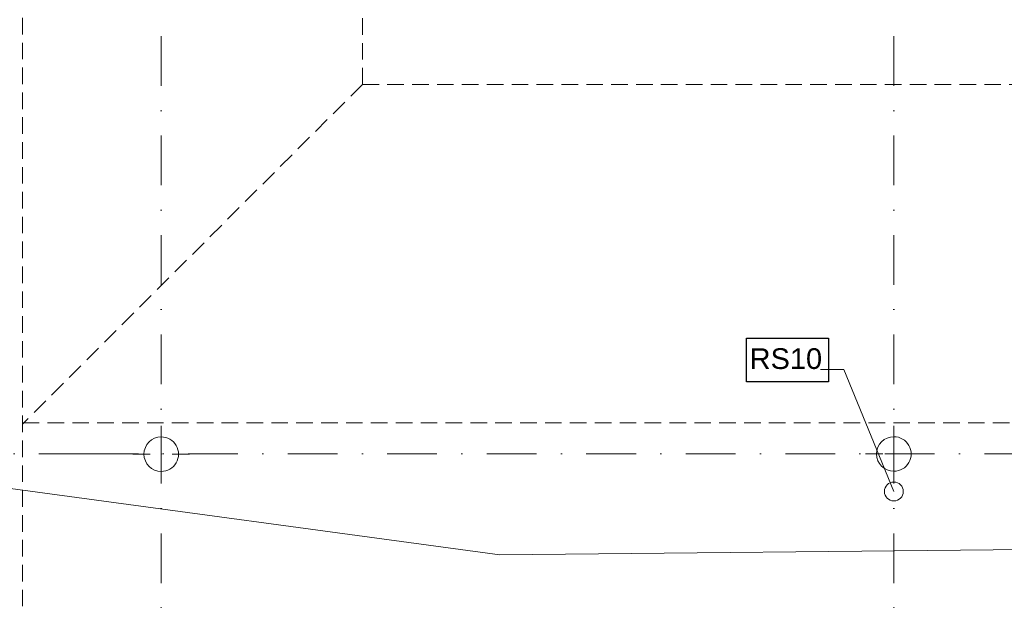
# Model space of a CAD drawing. Header units: millimetres. Extents: x -68772 to 137055, y -73300 to 19650.
# Tile 18 of 212: x 22533 to 29657, y -50676 to -46472. Entities that reach past the tile are written whole.
import ezdxf

# ---------------------------------------------------------------- set-up
doc = ezdxf.new("R2010")
doc.units = ezdxf.units.MM
doc.header["$MEASUREMENT"] = 0
doc.linetypes.add('Kropki i Kreski', pattern=[720, 360, -180, 0, -180])
doc.linetypes.add('Przerywana gęsta', pattern=[180, 120, -60])
for name, color, linetype, lineweight in [('Nowe_430-K Słupy_Nr_pióra__1', 7, 'Continuous', 18), ('Nowe_430-K Słupy_Nr_pióra__7', 7, 'Continuous', 5), ('Nowe_810-G Ogólne_Nr_pióra__1', 7, 'Continuous', 18), ('Nowe_inny_obiekt_trwale_zwiazany_z_b_Nr_pióra__138', 138, 'Continuous', 18), ('Nowe_PROJEKT DWORCA_Nr_pióra__240', 7, 'Continuous', 13), ('przewod_kanalizacyjny__linia__Nr_pióra__7', 7, 'Continuous', 5)]:
    doc.layers.add(name, color=color, linetype=linetype, lineweight=lineweight)
doc.styles.add('GENERATED_STYLE_1', font='arial.ttf')

msp = doc.modelspace()

# ---------------------------------------------------------------- linework, layer by layer
for p, q in [((27791.2, -48777.9), (28384.1, -48777.9)), ((27791.2, -49093.6), (27791.2, -48777.9)), ((28384.1, -48777.9), (28384.1, -49093.6)), ((28384.1, -49093.6), (27791.2, -49093.6))]:
    msp.add_line(p, q)
at = {"linetype": 'Continuous', "lineweight": 0}
msp.add_line((28858.2, -49887.6), (28754.4, -49634.5), dxfattribs=at)
msp.add_circle((28858.2, -49887.6), 68.4, dxfattribs=at)
at = {"layer": 'Nowe_430-K Słupy_Nr_pióra__1', "linetype": 'Continuous', "lineweight": 18}
for centre, start, end in [((23557.7, -49617.5), 89.99249, 269.99249), ((23557.7, -49617.5), 269.99249, 89.99249), ((28858.2, -49616.2), 89.99249, 269.99249), ((28858.2, -49616.2), 269.99249, 89.99249)]:
    msp.add_arc(centre, 125, start, end, dxfattribs=at)
at = {"layer": 'Nowe_430-K Słupy_Nr_pióra__7', "linetype": 'Continuous', "lineweight": 5}
for p, q in [((23557.7, -49537.5), (23557.7, -49412.5)), ((28858.2, -49536.2), (28858.2, -49411.2)), ((23477.7, -49617.5), (23352.7, -49617.5)), ((23637.7, -49617.5), (23762.7, -49617.6)), ((28778.2, -49616.2), (28653.2, -49616.2)), ((28938.2, -49616.2), (29063.2, -49616.3)), ((23557.7, -49697.5), (23557.7, -49822.5)), ((28858.2, -49696.2), (28858.2, -49821.2))]:
    msp.add_line(p, q, dxfattribs=at)
for p in [(23557.7, -49617.5), (28858.2, -49616.2)]:
    msp.add_point(p, dxfattribs=at)
at = {"layer": 'Nowe_810-G Ogólne_Nr_pióra__1', "linetype": 'Przerywana gęsta', "lineweight": 18}
for p, q in [((22554.6, -62418.7), (22554.6, -36024.3)), ((25013.2, -46940.9), (25013.2, -45412.4)), ((25013.2, -46940.9), (22554.6, -49399.2)), ((25013.2, -46940.9), (35321.4, -46941.3)), ((22554.6, -49389.6), (44856, -49389.6))]:
    msp.add_line(p, q, dxfattribs=at)
at = {"layer": 'Nowe_inny_obiekt_trwale_zwiazany_z_b_Nr_pióra__138', "linetype": 'Kropki i Kreski', "lineweight": 18}
for p, q in [((23557.2, -35069.1), (23557.2, -61994.4)), ((28857.7, -35069.1), (28857.7, -61994.4)), ((23032.3, -49616.2), (22032.3, -49616.2)), ((23032.3, -49616.2), (43318.9, -49616.2))]:
    msp.add_line(p, q, dxfattribs=at)
at = {"layer": 'Nowe_PROJEKT DWORCA_Nr_pióra__240', "linetype": 'Continuous', "lineweight": 13}
for p, q in [((21033.7, -49672.5), (26008, -50345.6)), ((26008, -50345.6), (44829.3, -50158.4))]:
    msp.add_line(p, q, dxfattribs=at)
at = {"layer": 'przewod_kanalizacyjny__linia__Nr_pióra__7', "linetype": 'Continuous', "lineweight": 5}
for p, q in [((28495.9, -49004.6), (28328.4, -49004.6)), ((28754.4, -49634.5), (28495.9, -49004.6))]:
    msp.add_line(p, q, dxfattribs=at)

# ---------------------------------------------------------------- texts
at = {"layer": 'przewod_kanalizacyjny__linia__Nr_pióra__7', "style": 'GENERATED_STYLE_1'}
msp.add_text('RS10', height=150, dxfattribs=at).set_placement((27814.8, -49000.8))

doc.saveas('drawing.dxf')
